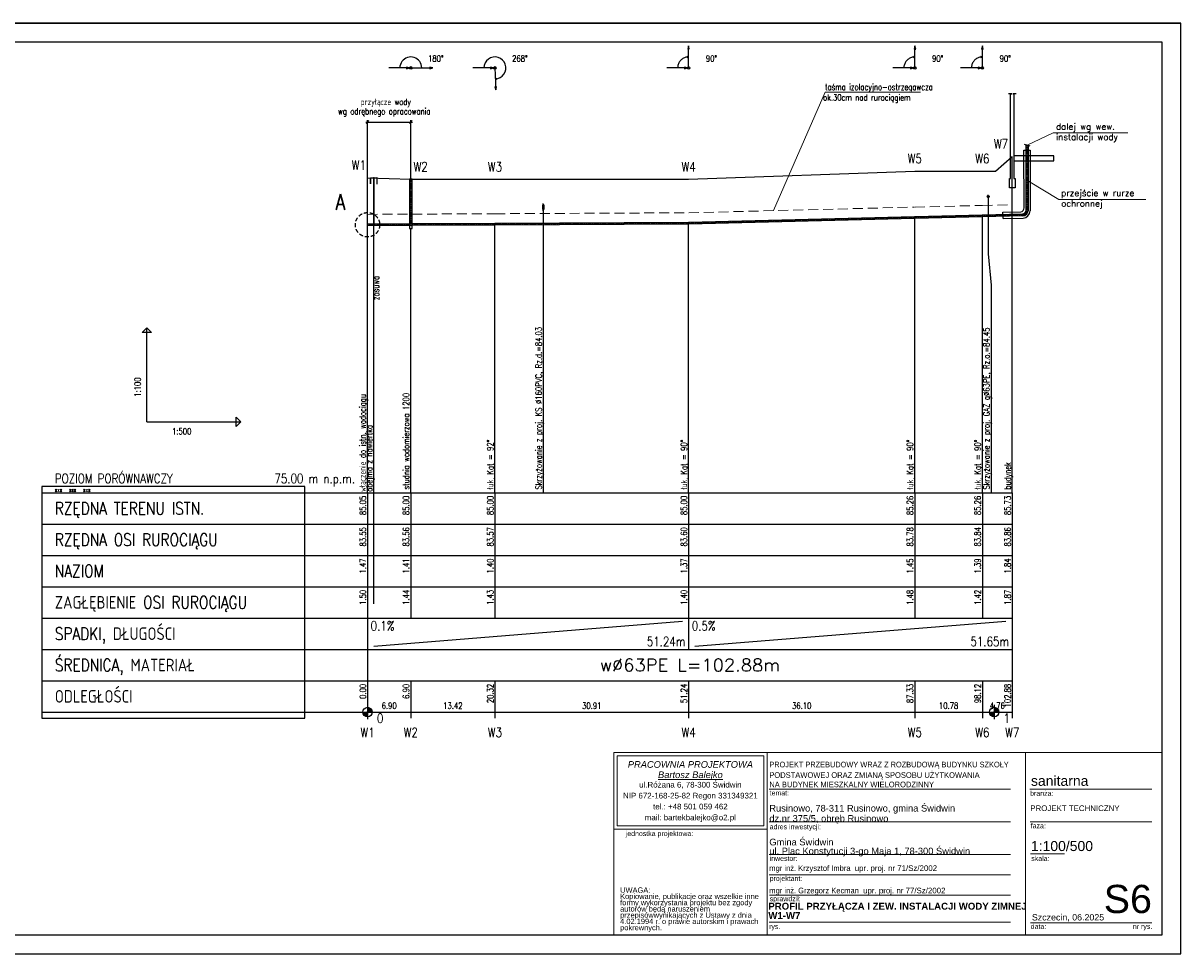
# Model space of a CAD drawing. Extents: x -2340 to 12549, y -755 to 9303.
# Tile 1 of 8: x -121 to 3574, y -755 to 2215. Entities that reach past the tile are written whole.
import ezdxf
from ezdxf.enums import TextEntityAlignment as Align

# ---------------------------------------------------------------- set-up
doc = ezdxf.new("R2010")
doc.units = 0
doc.header["$LTSCALE"] = 0.1
doc.header["$MEASUREMENT"] = 0
for name, pattern in [('CENTER', [50.8, 31.75, -6.35, 6.35, -6.35]), ('DASHED2', [9.525, 6.35, -3.175]), ('HIDDEN', [9.525, 6.35, -3.175])]:
    doc.linetypes.add(name, pattern=pattern)
doc.layers.get('0').update_dxf_attribs({"linetype": 'CONTINUOUS'})
for name, color, linetype in [('_TABELA', 7, 'CONTINUOUS'), ('BUDYNKI', 7, 'CONTINUOUS'), ('LICZBY', 7, 'CONTINUOUS'), ('LINIE_ODN', 7, 'CONTINUOUS'), ('LINIE_OPISOWE', 7, 'CONTINUOUS'), ('LINIE_TABELI', 7, 'CONTINUOUS'), ('ODCINKI', 2, 'CONTINUOUS'), ('OPIS_KOL', 1, 'CONTINUOUS'), ('OPIS_PZ', 7, 'CONTINUOUS'), ('OSIE', 7, 'CENTER'), ('TER_ISTN', 8, 'CONTINUOUS'), ('UZBR_PODZ', 7, 'CONTINUOUS'), ('WEZLY', 2, 'CONTINUOUS'), ('WYMIARY', 7, 'CONTINUOUS')]:
    doc.layers.add(name, color=color, linetype=linetype)
for name, color, linetype, lineweight in [('ARCH TABELA_Nr_Pióra__1', 7, 'CONTINUOUS', 25), ('ARCH TABELA_Nr_Pióra__21', 7, 'CONTINUOUS', 9), ('ARCH TABELA_Nr_Pióra__7', 7, 'CONTINUOUS', 13)]:
    doc.layers.add(name, color=color, linetype=linetype, lineweight=lineweight)
doc.styles.add('GENERATED_STYLE_10', font='ariali.ttf')
doc.styles.add('GENERATED_STYLE_11', font='arialbd.ttf')
doc.styles.add('GENERATED_STYLE_7', font='txt')
doc.styles.add('GENERATED_STYLE_9', font='arial.ttf')
doc.styles.add('MtXpl_romans_shx', font='romans.shx', dxfattribs={"height": 0.2})
doc.styles.add('STYL1', font='SIMPLEX.SHX', dxfattribs={"width": 0.8})
doc.styles.add('STYL10', font='SIMPLEX.SHX', dxfattribs={"width": 0.8})
doc.styles.add('STYL13', font='SIMPLEX.SHX', dxfattribs={"width": 0.8})
doc.styles.add('STYL15', font='SIMPLEX.SHX', dxfattribs={"width": 0.8})
doc.styles.add('STYL18', font='SIMPLEX.SHX', dxfattribs={"width": 0.8})
doc.styles.add('STYL2', font='SIMPLEX.SHX', dxfattribs={"width": 0.8})
doc.styles.add('STYL28', font='SIMPLEX.SHX', dxfattribs={"width": 0.8})
doc.styles.add('STYL3', font='SIMPLEX.SHX', dxfattribs={"width": 0.8})
doc.styles.add('STYL4', font='SIMPLEX.SHX', dxfattribs={"width": 0.8})
doc.styles.add('STYL5', font='SIMPLEX.SHX', dxfattribs={"width": 0.8})
doc.styles.add('STYL6', font='SIMPLEX.SHX', dxfattribs={"width": 0.8})
doc.styles.add('STYL7', font='SIMPLEX.SHX', dxfattribs={"width": 0.8})
doc.styles.add('STYL8', font='SIMPLEX.SHX', dxfattribs={"width": 0.8})

msp = doc.modelspace()

# ---------------------------------------------------------------- linework, layer by layer
for p, q in [((3073.35789, 1625.88032), (3072.96986, 1809.95838)), ((3072.96986, 1809.95838), (3092.96986, 1809.95838)), ((3092.96986, 1809.95838), (3092.46986, 1615.94321)), ((3006.14798, 1612.12288), (3063.4451, 1612.9746)), ((3006.50924, 1592.24593), (3006.14798, 1612.12288)), ((3006.50924, 1592.24593), (3070.26322, 1593.19362))]:
    msp.add_line(p, q)
at = {"layer": '_TABELA', "color": 7}
msp.add_lwpolyline([(-626.11834, 2215.29995), (3573.88166, 2215.29995), (-626.11834, 2215.29995), (-626.11834, -754.70005), (3573.88166, -754.70005), (3573.88166, 2215.29995)], dxfattribs=at)
msp.add_lwpolyline([(3513.88166, 2154.29995), (-376.11834, 2154.29995), (-376.11834, -693.70005), (3513.88166, -693.70005)], close=True, dxfattribs=at)
at = {"layer": 'ARCH TABELA_Nr_Pióra__21', "linetype": 'Continuous'}
for p, q in [((1763.88166, -112.58303), (2253.24337, -112.58303)), ((1763.88166, -693.70005), (1763.88166, -112.58303)), ((1763.88166, -112.58303), (3513.88166, -112.58303)), ((1774.51996, -346.62558), (1774.51996, -123.22133)), ((1774.51996, -123.22133), (2242.60507, -123.22133)), ((2242.60507, -346.62558), (2242.60507, -123.22133)), ((2253.24337, -112.58303), (2253.24337, -693.70005)), ((2253.24337, -357.26388), (2253.24337, -112.58303)), ((3077.71145, -112.58303), (3077.71145, -693.70005)), ((3513.88166, -112.58303), (3513.88166, -693.70005)), ((2253.24337, -693.70005), (2253.24337, -152.58303)), ((2260.46677, -229.58303), (3030.44732, -229.58303)), ((3091.64331, -229.58303), (3481.57799, -229.58303)), ((1763.88166, -357.26388), (2253.24337, -357.26388)), ((1774.51996, -346.62558), (2242.60507, -346.62558)), ((2260.46677, -333.58303), (3030.44732, -333.58303)), ((3093.38799, -333.58303), (3481.57799, -333.58303)), ((2260.46677, -437.58303), (3030.44732, -437.58303)), ((3094.56884, -435.84898), (3202.53161, -435.84898)), ((2260.46677, -502.43982), (3030.44732, -502.43982)), ((2261.53592, -567.2966), (3030.44732, -567.2966)), ((2260.46677, -653.70005), (3030.44732, -653.70005)), ((3094.56884, -655.45935), (3322.74769, -655.45935)), ((3322.74769, -655.45935), (3481.57799, -655.45935)), ((1763.88166, -693.70005), (2253.24337, -693.70005)), ((3513.88166, -693.70005), (2253.24337, -693.70005))]:
    msp.add_line(p, q, dxfattribs=at)
at = {"layer": 'BUDYNKI'}
msp.add_lwpolyline([(3048.31097, 1989.98342), (3037.60097, 1989.98342), (3041.17097, 1989.98342), (3041.17097, 1719.98342), (3044.74097, 1719.98342), (3044.74097, 1689.98342), (3035.81097, 1689.98342), (3035.81097, 1689.98342), (3026.88097, 1689.98342), (3026.88097, 1719.98342), (3030.46097, 1719.98342), (3030.46097, 1989.98342), (3034.03097, 1989.98342), (3023.31097, 1989.98342)], dxfattribs=at)
at = {"layer": 'LICZBY'}
for p, q in [((978.20097, 39.48342), (978.20097, -5.51658)), ((2978.20097, 39.48342), (2978.20097, -5.51658)), ((955.70097, 16.98342), (1000.70097, 16.98342)), ((963.24097, 15.93342), (993.16097, 18.03342)), ((963.35097, 14.89342), (993.05097, 19.07342)), ((963.53097, 13.86342), (992.87097, 20.10342)), ((963.78097, 12.85342), (992.62097, 21.11342)), ((964.10097, 11.85342), (992.30097, 22.11342)), ((964.50097, 10.88342), (991.90097, 23.08342)), ((964.96097, 9.94342), (991.44097, 24.02342)), ((965.48097, 9.03342), (990.92097, 24.93342)), ((966.06097, 8.16342), (990.34097, 25.80342)), ((966.71097, 7.34342), (989.69097, 26.62342)), ((967.41097, 6.56342), (988.99097, 27.40342)), ((968.16097, 5.83342), (988.24097, 28.13342)), ((968.97097, 5.16342), (987.43097, 28.80342)), ((969.81097, 4.54342), (986.59097, 29.42342)), ((970.70097, 3.99342), (985.70097, 29.97342)), ((971.62097, 3.50342), (984.78097, 30.46342)), ((972.58097, 3.07342), (983.82097, 30.89342)), ((973.56097, 2.71342), (982.84097, 31.25342)), ((974.57097, 2.43342), (981.83097, 31.53342)), ((975.60097, 2.21342), (980.80097, 31.75342)), ((976.63097, 2.06342), (979.77097, 31.90342)), ((977.68097, 1.99342), (978.72097, 31.97342)), ((2955.70097, 16.98342), (3000.70097, 16.98342)), ((2963.24097, 15.93342), (2993.16097, 18.03342)), ((2963.35097, 14.89342), (2993.05097, 19.07342)), ((2963.53097, 13.86342), (2992.87097, 20.10342)), ((2963.78097, 12.85342), (2992.62097, 21.11342)), ((2964.10097, 11.85342), (2992.30097, 22.11342)), ((2964.50097, 10.88342), (2991.90097, 23.08342)), ((2964.96097, 9.94342), (2991.44097, 24.02342)), ((2965.48097, 9.03342), (2990.92097, 24.93342)), ((2966.06097, 8.16342), (2990.34097, 25.80342)), ((2966.71097, 7.34342), (2989.69097, 26.62342)), ((2967.41097, 6.56342), (2988.99097, 27.40342)), ((2968.16097, 5.83342), (2988.24097, 28.13342)), ((2968.97097, 5.16342), (2987.43097, 28.80342)), ((2969.81097, 4.54342), (2986.59097, 29.42342)), ((2970.70097, 3.99342), (2985.70097, 29.97342)), ((2971.62097, 3.50342), (2984.78097, 30.46342)), ((2972.58097, 3.07342), (2983.82097, 30.89342)), ((2973.56097, 2.71342), (2982.84097, 31.25342)), ((2974.57097, 2.43342), (2981.83097, 31.53342)), ((2975.60097, 2.21342), (2980.80097, 31.75342)), ((2976.63097, 2.06342), (2979.77097, 31.90342)), ((2977.68097, 1.99342), (2978.72097, 31.97342))]:
    msp.add_line(p, q, dxfattribs=at)
for centre in [(978.20097, 16.98342), (2978.20097, 16.98342)]:
    msp.add_circle(centre, 15, dxfattribs=at)
at = {"layer": 'LINIE_ODN'}
for p, q in [((2002.90097, 2072.47556), (2002.45097, 2142.47556)), ((2724.84097, 2072.47556), (2725.23097, 2142.47556)), ((2940.53097, 2072.47556), (2940.33097, 2142.47556)), ((1116.30097, 2072.47556), (1046.30097, 2072.47556)), ((1116.30097, 2072.47556), (1186.30097, 2072.47556)), ((1384.66097, 2072.47556), (1314.66097, 2072.47556)), ((1384.66097, 2072.47556), (1387.29097, 2002.52556)), ((2002.90097, 2072.47556), (1932.90097, 2072.47556)), ((2724.84097, 2072.47556), (2654.84097, 2072.47556)), ((2940.53097, 2072.47556), (2870.53097, 2072.47556)), ((274.20097, 942.90556), (274.20097, 1242.90556)), ((274.20097, 942.90556), (574.20097, 942.90556))]:
    msp.add_line(p, q, dxfattribs=at)
for points in [[(1151.30097, 2072.47556), (1150.87097, 2077.94556), (1149.59097, 2083.28556), (1147.49097, 2088.36556), (1144.62097, 2093.04556), (1141.05097, 2097.22556), (1136.87097, 2100.79556), (1132.19097, 2103.65556), (1127.12097, 2105.76556), (1121.78097, 2107.04556), (1116.30097, 2107.47556), (1110.83097, 2107.04556), (1105.48097, 2105.76556), (1100.41097, 2103.66556), (1095.73097, 2100.79556), (1091.55097, 2097.22556), (1087.98097, 2093.04556), (1085.11097, 2088.36556), (1083.01097, 2083.29556), (1081.73097, 2077.95556), (1081.30097, 2072.47556)], [(1385.97097, 2037.49556), (1394.04097, 2038.75556), (1401.59097, 2041.84556), (1408.23097, 2046.60556), (1413.58097, 2052.76556), (1417.36097, 2059.99556), (1419.36097, 2067.91556), (1419.47097, 2076.07556), (1417.69097, 2084.03556), (1414.11097, 2091.37556), (1408.94097, 2097.68556), (1402.44097, 2102.62556), (1394.97097, 2105.92556), (1386.94097, 2107.40556), (1378.79097, 2106.98556), (1370.96097, 2104.68556), (1363.87097, 2100.63556), (1357.91097, 2095.05556), (1353.41097, 2088.24556), (1350.61097, 2080.58556), (1349.66097, 2072.47556)], [(2002.68097, 2107.47556), (1999.94097, 2107.34556), (1997.23097, 2107.01556), (1994.55097, 2106.46556), (1991.92097, 2105.70556), (1989.35097, 2104.74556), (1986.87097, 2103.58556), (1984.49097, 2102.24556), (1982.22097, 2100.71556), (1980.08097, 2099.00556), (1978.07097, 2097.14556), (1976.22097, 2095.12556), (1974.53097, 2092.97556), (1973.02097, 2090.69556), (1971.69097, 2088.30556), (1970.54097, 2085.81556), (1969.60097, 2083.24556), (1968.86097, 2080.61556), (1968.33097, 2077.92556), (1968.01097, 2075.20556), (1967.90097, 2072.47556)], [(2725.03097, 2107.47556), (2722.28097, 2107.38556), (2719.54097, 2107.07556), (2716.83097, 2106.54556), (2714.17097, 2105.80556), (2711.58097, 2104.86556), (2709.07097, 2103.72556), (2706.66097, 2102.38556), (2704.36097, 2100.85556), (2702.19097, 2099.15556), (2700.16097, 2097.29556), (2698.28097, 2095.27556), (2696.57097, 2093.11556), (2695.03097, 2090.82556), (2693.68097, 2088.41556), (2692.52097, 2085.91556), (2691.56097, 2083.32556), (2690.81097, 2080.67556), (2690.27097, 2077.96556), (2689.95097, 2075.23556), (2689.84097, 2072.47556)], [(2940.43097, 2107.47556), (2937.69097, 2107.35556), (2934.96097, 2107.02556), (2932.27097, 2106.48556), (2929.64097, 2105.73556), (2927.07097, 2104.78556), (2924.58097, 2103.62556), (2922.19097, 2102.28556), (2919.91097, 2100.75556), (2917.76097, 2099.05556), (2915.74097, 2097.18556), (2913.88097, 2095.17556), (2912.19097, 2093.01556), (2910.67097, 2090.73556), (2909.33097, 2088.33556), (2908.18097, 2085.84556), (2907.24097, 2083.27556), (2906.49097, 2080.63556), (2905.96097, 2077.94556), (2905.64097, 2075.21556), (2905.53097, 2072.47556)], [(3035.81097, 716.98342), (3035.81097, 1789.98342)], [(978.20097, 716.98342), (978.20097, 1721.98342)], [(998.14486, 362.12587), (998.14486, 1722.12587)], [(2724.84097, 716.98342), (2724.84097, 1595.15342)], [(2940.53097, 716.98342), (2940.53097, 1600.54342)], [(1116.30097, 716.98342), (1116.30097, 1559.50342)], [(1384.66097, 716.98342), (1384.66097, 1574.01342)], [(2002.90097, 716.98342), (2002.90097, 1577.10342)]]:
    msp.add_lwpolyline(points, dxfattribs=at)
for points in [[(2002.68097, 2107.47556), (1997.84097, 2108.73556), (1997.86097, 2106.14556)], [(2002.45097, 2142.47556), (1999.93097, 2132.79556), (2005.10097, 2132.83556)], [(2725.03097, 2107.47556), (2720.21097, 2108.79556), (2720.20097, 2106.20556)], [(2725.23097, 2142.47556), (2722.59097, 2132.82556), (2727.76097, 2132.80556)], [(2940.43097, 2107.47556), (2935.59097, 2108.75556), (2935.60097, 2106.16556)], [(2940.33097, 2142.47556), (2937.77097, 2132.80556), (2942.94097, 2132.82556)], [(1112.30097, 2072.47556), (1102.64097, 2075.06556), (1102.64097, 2069.88556)], [(1186.30097, 2072.47556), (1176.64097, 2075.06556), (1176.64097, 2069.88556)], [(1380.66097, 2072.47556), (1371.00097, 2075.06556), (1371.00097, 2069.88556)], [(1998.90097, 2072.47556), (1989.24097, 2075.06556), (1989.24097, 2069.88556)], [(2720.84097, 2072.47556), (2711.18097, 2075.06556), (2711.18097, 2069.88556)], [(2936.53097, 2072.47556), (2926.87097, 2075.06556), (2926.87097, 2069.88556)], [(1385.97097, 2037.49556), (1390.85097, 2036.38556), (1390.75097, 2038.97556)], [(1387.29097, 2002.52556), (1389.51097, 2012.27556), (1384.34097, 2012.07556)], [(274.20097, 1242.90556), (289.20097, 1227.90556), (259.20097, 1227.90556)], [(574.20097, 942.90556), (559.20097, 927.90556), (559.20097, 957.90556)]]:
    msp.add_lwpolyline(points, close=True, dxfattribs=at)
for centre in [(1116.30097, 2072.47556), (1384.66097, 2072.47556), (2002.90097, 2072.47556), (2724.84097, 2072.47556), (2940.53097, 2072.47556)]:
    msp.add_circle(centre, 4, dxfattribs=at)
at = {"layer": 'LINIE_ODN', "linetype": 'HIDDEN', "ltscale": 20}
msp.add_circle((978.20097, 1571.98342), 38.91263, dxfattribs=at)
at = {"layer": 'LINIE_OPISOWE'}
msp.add_line((1539.19097, 1620.07342), (1539.19097, 716.98342), dxfattribs=at)
msp.add_lwpolyline([(2959.00097, 1662.47342), (2959.00097, 1479.38342), (2968.53097, 1379.38342), (2968.53097, 716.98342)], dxfattribs=at)
at = {"layer": 'LINIE_TABELI', "linetype": 'ByBlock', "lineweight": 0}
for p, q in [((2438.70119, 1995.35256), (2273.59107, 1617.02605)), ((2438.70119, 1995.35256), (2743.19425, 1995.35256)), ((3166.42361, 1865.77255), (3082.96986, 1826.18671)), ((3166.42361, 1865.77255), (3404.67919, 1865.77255)), ((3183.97868, 1652.5449), (3461.70331, 1652.34457))]:
    msp.add_line(p, q, dxfattribs=at)
at = {"layer": 'LINIE_TABELI'}
for p, q in [((972.92651, 1899.69077), (1121.44489, 1899.69077)), ((982.73318, 1904.22298), (973.66876, 1895.15856)), ((978.20097, 1721.98342), (978.20097, 1906.0014)), ((1120.83318, 1904.22298), (1111.76876, 1895.15856)), ((1116.30097, 1716.98342), (1116.30097, 1905.58288)), ((3073.67003, 1828.67206), (3092.35747, 1823.67792)), ((3168.07982, 1791.98342), (3041.17097, 1791.98342)), ((3041.17097, 1776.25578), (3168.07982, 1776.25578)), ((3168.07982, 1776.25578), (3168.07982, 1791.98342)), ((-61.79903, 716.98342), (978.20097, 716.98342)), ((978.20097, 716.98342), (3035.81097, 716.98342)), ((978.20097, 716.98342), (978.20097, 16.98342)), ((978.20097, 716.98342), (978.20097, 316.98342)), ((1116.30097, 716.98342), (1116.30097, 316.98342)), ((1384.66097, 716.98342), (1384.66097, 316.98342)), ((2002.90097, 716.98342), (2002.90097, 316.98342)), ((2724.84097, 716.98342), (2724.84097, 316.98342)), ((2940.53097, 716.98342), (2940.53097, 316.98342)), ((3035.81097, 716.98342), (3035.81097, 16.98342)), ((3035.81097, 716.98342), (3035.81097, 316.98342)), ((-61.79903, 616.98342), (978.20097, 616.98342)), ((978.20097, 616.98342), (3035.81097, 616.98342)), ((-61.79903, 516.98342), (978.20097, 516.98342)), ((978.20097, 516.98342), (3035.81097, 516.98342)), ((-61.79903, 416.98342), (978.20097, 416.98342)), ((978.20097, 416.98342), (3035.81097, 416.98342)), ((-61.79903, 316.98342), (978.20097, 316.98342)), ((978.20097, 316.98342), (3035.81097, 316.98342)), ((978.20097, 316.98342), (978.20097, 216.98342)), ((998.20097, 226.98342), (1982.90097, 306.98342)), ((2002.90097, 316.98342), (2002.90097, 216.98342)), ((2002.90097, 316.98342), (2002.90097, 216.98342)), ((2022.90097, 226.98342), (3015.81097, 306.98342)), ((3035.81097, 316.98342), (3035.81097, 216.98342)), ((-61.79903, 216.98342), (978.20097, 216.98342)), ((978.20097, 216.98342), (3035.81097, 216.98342)), ((3035.81097, 216.98342), (3035.81097, 116.98342)), ((-61.79903, 116.98342), (978.20097, 116.98342)), ((978.20097, 116.98342), (3035.81097, 116.98342)), ((978.20097, 116.98342), (978.20097, -3.01658)), ((1116.30097, 116.98342), (1116.30097, -3.01658)), ((1384.66097, 116.98342), (1384.66097, -3.01658)), ((2002.90097, 116.98342), (2002.90097, -3.01658)), ((2724.84097, 116.98342), (2724.84097, -3.01658)), ((2940.53097, 116.98342), (2940.53097, -3.01658)), ((3035.81097, 116.98342), (3035.81097, -3.01658)), ((-61.79903, 16.98342), (978.20097, 16.98342)), ((978.20097, 16.98342), (3035.81097, 16.98342))]:
    msp.add_line(p, q, dxfattribs=at)
at = {"layer": 'LINIE_TABELI', "linetype": 'ByBlock', "lineweight": 0}
msp.add_lwpolyline([(3087.72341, 1710.78722), (3183.97868, 1652.5449)], dxfattribs=at)
at = {"layer": 'LINIE_TABELI'}
msp.add_lwpolyline([(-61.79903, -3.01658), (778.20097, -3.01658), (778.20097, 736.98342), (-61.79903, 736.98342)], close=True, dxfattribs=at)
for centre, radius, start, end in [((3060.93391, 1625.16326), 12.44466, 281.64158482, 3.30320395), ((3068.58629, 1618.84003), 15.10454, 274.61981007, 342.22598072), ((3068.22503, 1617.39629), 24.28833, 274.81370743, 356.57015792)]:
    msp.add_arc(centre, radius, start, end, dxfattribs=at)
at = {"layer": 'ODCINKI', "color": 5}
for p, q in [((3079.81355, 1615.24832), (3079.88313, 1827.01163)), ((3086.10422, 1825.34907), (3086.10422, 1616.63098)), ((2003.53097, 1580.27342), (2724.21097, 1598.29342)), ((2724.21097, 1591.99342), (2003.53097, 1573.97342)), ((2725.47097, 1598.32342), (2939.90097, 1603.68342)), ((2939.90097, 1597.38342), (2725.47097, 1592.02342)), ((2939.90097, 1603.68342), (2939.90097, 1597.38342)), ((2941.16097, 1603.71342), (3069.80287, 1606.93456)), ((2941.16097, 1603.71342), (2941.16097, 1597.41342)), ((3069.80287, 1600.63456), (2941.16097, 1597.41342)), ((978.20097, 1575.13342), (1112.05097, 1575.80342)), ((1112.05097, 1569.50342), (978.20097, 1568.83342)), ((1112.05097, 1575.80342), (1112.05097, 1569.50342)), ((1120.55097, 1575.84342), (1384.03097, 1577.16342)), ((1120.55097, 1575.84342), (1120.55097, 1569.54342)), ((1384.03097, 1570.86342), (1120.55097, 1569.54342)), ((1384.03097, 1577.16342), (1384.03097, 1570.86342)), ((1385.29097, 1577.17342), (2002.27097, 1580.25342)), ((1385.29097, 1577.17342), (1385.29097, 1570.87342)), ((2002.27097, 1573.95342), (1385.29097, 1570.87342)), ((2002.27097, 1580.25342), (2002.27097, 1573.95342)), ((2003.53097, 1580.27342), (2003.53097, 1573.97342))]:
    msp.add_line(p, q, dxfattribs=at)
at = {"layer": 'ODCINKI'}
for p, q in [((2724.21097, 1598.29342), (2724.21097, 1591.99342)), ((2725.47097, 1598.32342), (2725.47097, 1592.02342)), ((3035.81097, 1606.08342), (3035.81097, 1599.78342)), ((978.20097, 1575.13342), (978.20097, 1568.83342)), ((996.60097, 1573.69353), (996.60097, 1570.49353)), ((999.80097, 1573.67353), (999.80097, 1570.47353))]:
    msp.add_line(p, q, dxfattribs=at)
at = {"layer": 'ODCINKI', "color": 5}
msp.add_lwpolyline([(987.14486, 1722.12587), (1009.14486, 1722.12587)], dxfattribs=at)
for points in [[(987.14486, 1702.12587), (988.14486, 1702.12587), (988.14486, 1722.12587), (987.14486, 1722.12587)], [(997.25709, 1572.13965), (999.25709, 1572.13965), (999.14486, 1722.12587), (997.14486, 1722.12587)], [(1008.14486, 1702.12587), (1009.14486, 1702.12587), (1009.14486, 1722.12587), (1008.14486, 1722.12587)]]:
    msp.add_lwpolyline(points, close=True, dxfattribs=at)
for centre, radius, start, end in [((3068.6691, 1618.72975), 11.67558, 269.68645717, 342.65165741), ((3069.39934, 1617.34197), 16.72, 271.59318045, 357.56286534)]:
    msp.add_arc(centre, radius, start, end, dxfattribs=at)
at = {"layer": 'OSIE'}
for p, q in [((3082.96986, 1614.22916), (3082.96986, 1826.18671)), ((1116.30097, 1569.52342), (1116.30097, 1716.98342)), ((2959.00097, 1657.74342), (2959.00097, 1667.19342)), ((1536.79097, 1628.07342), (1541.59097, 1628.07342)), ((1539.19097, 1616.07342), (1539.19097, 1640.07342)), ((2954.28097, 1662.47342), (2963.73097, 1662.47342)), ((2003.53097, 1577.12342), (2724.21097, 1595.14342)), ((2725.47097, 1595.17342), (2939.90097, 1600.53342)), ((2941.16097, 1600.56342), (3069.80287, 1603.78456)), ((978.20097, 1571.98342), (1112.05097, 1572.65342)), ((1120.55097, 1572.69342), (1384.03097, 1574.01342)), ((1385.29097, 1574.02342), (2002.27097, 1577.10342))]:
    msp.add_line(p, q, dxfattribs=at)
at = {"layer": 'OSIE', "linetype": 'DASHED2', "lineweight": 0, "ltscale": 50}
for p, q in [((2003.53097, 1610.27342), (2724.21097, 1628.29342)), ((2725.47097, 1628.32342), (2939.90097, 1633.68342)), ((2941.16097, 1633.71342), (3035.81097, 1636.08342)), ((978.20097, 1605.13342), (1112.05097, 1605.80342)), ((1120.55097, 1605.84342), (1384.03097, 1607.16342)), ((1385.29097, 1607.17342), (2002.27097, 1610.25342))]:
    msp.add_line(p, q, dxfattribs=at)
at = {"layer": 'TER_ISTN'}
msp.add_lwpolyline([(978.20097, 1721.98342), (1116.30097, 1716.98342), (1384.66097, 1716.98342), (2002.90097, 1716.98342), (2724.84097, 1742.98342), (2940.53097, 1742.98342), (2982.13097, 1742.98342), (3035.81097, 1789.98342)], dxfattribs=at)
at = {"layer": 'UZBR_PODZ'}
msp.add_circle((2959.00097, 1662.47342), 3.15, dxfattribs=at)
msp.add_ellipse((1539.19097, 1628.07342), major_axis=(0, -8), ratio=0.2, dxfattribs=at)
at = {"layer": 'WEZLY'}
for p, q in [((2724.21097, 1598.29342), (2724.21097, 1591.99342)), ((2725.47097, 1592.02342), (2725.47097, 1598.32342))]:
    msp.add_line(p, q, dxfattribs=at)
at = {"layer": 'WEZLY', "color": 5}
for p, q in [((2939.90097, 1603.68342), (2939.90097, 1597.38342)), ((2941.16097, 1597.41342), (2941.16097, 1603.71342)), ((1384.03097, 1577.16342), (1384.03097, 1570.86342)), ((1385.29097, 1570.87342), (1385.29097, 1577.17342)), ((2002.27097, 1580.25342), (2002.27097, 1573.95342)), ((2003.53097, 1573.97342), (2003.53097, 1580.27342))]:
    msp.add_line(p, q, dxfattribs=at)
for points in [[(1112.05097, 1716.98342), (1120.55097, 1716.98342), (1120.55097, 1716.98342), (1112.05097, 1716.98342)], [(1112.05097, 1559.50342), (1120.55097, 1559.50342), (1120.55097, 1716.98342), (1112.05097, 1716.98342)], [(1112.47097, 1559.50342), (1120.12097, 1559.50342), (1120.12097, 1716.98342), (1112.47097, 1716.98342)], [(1112.05097, 1559.50342), (1120.55097, 1559.50342), (1120.55097, 1569.50342), (1112.05097, 1569.50342)]]:
    msp.add_lwpolyline(points, close=True, dxfattribs=at)
at = {"layer": 'WEZLY'}
for points in [[(2724.21097, 1598.29342), (2724.84097, 1598.30342), (2725.47097, 1598.32342)], [(2724.21097, 1591.99342), (2724.84097, 1592.00342), (2725.47097, 1592.02342)]]:
    msp.add_lwpolyline(points, dxfattribs=at)
at = {"layer": 'WEZLY', "color": 5}
for points in [[(2939.90097, 1603.68342), (2940.53097, 1603.69342), (2941.16097, 1603.71342)], [(2939.90097, 1597.38342), (2940.53097, 1597.39342), (2941.16097, 1597.41342)], [(1384.03097, 1577.16342), (1384.66097, 1577.16342), (1385.29097, 1577.17342)], [(1384.03097, 1570.86342), (1384.66097, 1570.86342), (1385.29097, 1570.87342)], [(2002.27097, 1580.25342), (2002.90097, 1580.25342), (2003.53097, 1580.27342)], [(2002.27097, 1573.95342), (2002.90097, 1573.95342), (2003.53097, 1573.97342)]]:
    msp.add_lwpolyline(points, dxfattribs=at)
at = {"layer": 'WEZLY'}
msp.add_lwpolyline([(996.60097, 1570.48353), (996.60097, 1573.68353), (999.80097, 1570.48353), (999.80097, 1573.68353)], close=True, dxfattribs=at)

# ---------------------------------------------------------------- texts
at = {"layer": 'ARCH TABELA_Nr_Pióra__1', "color": 7, "linetype": 'Continuous', "style": 'GENERATED_STYLE_7', "width": 0.9}
msp.add_text('PROJEKT PRZEBUDOWY WRAZ Z ROZBUDOWĄ BUDYNKU SZKOŁY', height=18, dxfattribs=at).set_placement((2260.46677, -159.61124))
at = {"layer": 'ARCH TABELA_Nr_Pióra__1', "color": 7, "linetype": 'Continuous', "style": 'GENERATED_STYLE_7'}
for s, p in [('PODSTAWOWEJ ORAZ ZMIANĄ SPOSOBU UŻYTKOWANIA', (2260.46677, -193.09635)), ('NA BUDYNEK MIESZKALNY WIELORODZINNY', (2260.46677, -223.15935))]:
    msp.add_text(s, height=18, dxfattribs=at).set_placement(p)
at = {"layer": 'ARCH TABELA_Nr_Pióra__1', "linetype": 'Continuous', "char_height": 22, "attachment_point": 1, "style": 'GENERATED_STYLE_11'}
for s, insert in [('PROFIL PRZYŁĄCZA I ZEW. INSTALACJI WODY ZIMNEJ', (2257.31222, -591.67027)), ('W1-W7', (2257.31222, -621.37255))]:
    msp.add_mtext(s, dxfattribs=dict(at, insert=insert))
at = {"layer": 'ARCH TABELA_Nr_Pióra__21', "linetype": 'Continuous', "insert": (2260.46677, -443.71069), "char_height": 21.2765961, "attachment_point": 7, "line_spacing_factor": 0.807442, "style": 'GENERATED_STYLE_9'}
msp.add_mtext('{Gmina Świdwin\\Pul. Plac Konstytucji 3-go Maja 1, 78-300 Świdwin}', dxfattribs=at)
at = {"layer": 'ARCH TABELA_Nr_Pióra__7', "linetype": 'Continuous'}
for s, insert, char_height, attachment_point, line_spacing_factor, style in [('{PRACOWNIA PROJEKTOWA\\P\\LBartosz Balejko}', (2008.56252, -139.71371), 21.2765982, 2, 0.926719, 'GENERATED_STYLE_10'), ('{Rusinowo, 78-311 Rusinowo, gmina Świdwin \\Pdz.nr 375/5, obręb Rusinowo}', (2260.46677, -339.71069), 21.2765961, 7, 0.918867, 'GENERATED_STYLE_9'), ('PROJEKT TECHNICZNY', (3093.38799, -281.12579), 18, 1, 0.923713, 'GENERATED_STYLE_9')]:
    msp.add_mtext(s, dxfattribs=dict(at, insert=insert, char_height=char_height, attachment_point=attachment_point, line_spacing_factor=line_spacing_factor, style=style))
at = {"layer": 'ARCH TABELA_Nr_Pióra__7', "linetype": 'Continuous', "style": 'GENERATED_STYLE_9'}
for s, insert, char_height, width, attachment_point, line_spacing_factor in [('{ul.Różana 6, 78-300 Świdwin\\PNIP 672-168-25-82 Regon 331349321\\Ptel.: +48 501 059 462\\Pmail: bartekbalejko@o2.pl}', (2008.56252, -205.90929), 18.0851735, 468.0851064, 2, 1.156383), ('{UWAGA:\\PKopiowanie, publikacje oraz wszelkie inne formy wykorzystania projektu bez zgody autorów będą naruszeniem przepisówwynikających z Ustawy z dnia 4.02.1994 r. o prawie autorskim i prawach pokrewnych.}', (1784.39213, -542.72569), 17.0212766, 448.3407782, 1, 0.703415)]:
    msp.add_mtext(s, dxfattribs=dict(at, insert=insert, char_height=char_height, width=width, attachment_point=attachment_point, line_spacing_factor=line_spacing_factor))
for s, insert, char_height, attachment_point in [('sanitarna', (3095.51033, -186.61537), 31.915957, 1), ('{temat:}', (2261.53592, -233.23057), 15.957979, 1), ('{branża:}', (3092.82416, -234.45762), 15.957979, 1), ('{jednostka projektowa:}', (1802.17422, -362.72592), 15.9579787, 1), ('{adres inwestycji:}', (2261.53592, -341.19629), 15.9579787, 1), ('{faza:}', (3094.56884, -338.08735), 15.957979, 1), ('1:100/500', (3095.2996, -394.72444), 31.915959, 1), ('{inwestor:}', (2261.53592, -442.08735), 15.9579714, 1), ('{skala:}', (3096.3348, -442.27763), 15.957979, 1), ('{projektant:}', (2261.53592, -506.08735), 15.9579787, 1), ('S6', (3481.57799, -534.60178), 90, 3), ('{sprawdził:}', (2261.74975, -570.94414), 15.9579787, 1), ('Szczecin, 06.2025', (3098.43586, -627.96566), 20.2127554, 1), ('{rys.}', (2259.74337, -659.41507), 15.957979, 1), ('{data:}', (3094.70714, -659.41507), 15.957979, 1), ('{nr rys.}', (3420.78393, -659.10689), 15.957979, 1)]:
    msp.add_mtext(s, dxfattribs=dict(at, insert=insert, char_height=char_height, attachment_point=attachment_point))
at = {"layer": 'ARCH TABELA_Nr_Pióra__7', "color": 0, "linetype": 'Continuous', "char_height": 18, "attachment_point": 1, "style": 'GENERATED_STYLE_7'}
for s, insert, width in [('mgr inż. Krzysztof Imbra  \\fArial|b0|i0|c238;upr. proj. nr 71/Sz/2002', (2260.24337, -472.25046), 759.0746624), ('mgr inż. Grzegorz Kecman  \\fArial|b0|i0|c238;upr. proj. nr 77/Sz/2002', (2260.24337, -543.68359), 737.160071)]:
    msp.add_mtext(s, dxfattribs=dict(at, insert=insert, width=width))
at = {"layer": 'LICZBY', "width": 0.8}
for s, height, style, p in [('180%%D', 20, 'STYL28', (1171.30097, 2092.47556)), ('268%%D', 20, 'STYL28', (1439.66097, 2092.47556)), ('90%%D', 20, 'STYL28', (2057.90097, 2092.47556)), ('90%%D', 20, 'STYL28', (2779.84097, 2092.47556)), ('90%%D', 20, 'STYL28', (2995.53097, 2092.47556)), ('POZIOM PORÓWNAWCZY', 30, 'STYL10', (-19.79903, 746.98342)), ('xxx   xxx   xxx', 12, 'STYL3', (-19.79903, 719.98342)), ('0.1%', 30, 'STYL4', (988.20097, 276.98342)), ('0.5%', 30, 'STYL4', (2012.90097, 276.98342)), ('0', 30, 'STYL7', (1008.20097, -18.01658)), ('1', 30, 'STYL7', (3008.20097, -18.01658))]:
    msp.add_text(s, height=height, dxfattribs=dict(at, style=style)).set_placement(p)
at = {"layer": 'LICZBY', "lineweight": 0, "style": 'MtXpl_romans_shx', "width": 0.8}
for s, p in [('taśma izolacyjno-ostrzegawcza', (2438.0607, 2001.65973)), ('przyłącze wody', (956.34293, 1954.13485)), (' ok.30cm nad rurociągiem', (2421.11713, 1968.12269)), ('wg odrębnego opracowania', (884.10865, 1923.77552))]:
    msp.add_text(s, height=20, dxfattribs=at).set_placement(p)
at = {"layer": 'LICZBY', "width": 0.8}
for s, height, style, p in [('W7', 30, 'STYL13', (2999.99707, 1814.98342)), ('W1', 30, 'STYL13', (950.35508, 1746.98342)), ('W5', 30, 'STYL13', (2724.84097, 1767.98342)), ('W6', 30, 'STYL13', (2940.53097, 1767.98342)), ('W2', 30, 'STYL13', (1147.85965, 1741.98342)), ('W3', 30, 'STYL13', (1384.66097, 1741.98342)), ('W4', 30, 'STYL13', (2002.90097, 1741.98342)), ('6.90', 20, 'STYL6', (1047.25097, 26.98342)), ('13.42', 20, 'STYL6', (1250.48097, 26.98342)), ('30.91', 20, 'STYL6', (1693.78097, 26.98342)), ('36.10', 20, 'STYL6', (2363.87097, 26.98342)), ('10.78', 20, 'STYL6', (2832.68097, 26.98342)), ('4.76', 20, 'STYL6', (2988.17097, 26.98342)), ('W1', 30, 'STYL13', (978.20097, -63.01658)), ('W2', 30, 'STYL13', (1116.30097, -63.01658)), ('W3', 30, 'STYL13', (1384.66097, -63.01658)), ('W4', 30, 'STYL13', (2002.90097, -63.01658)), ('W5', 30, 'STYL13', (2724.84097, -63.01658)), ('W6', 30, 'STYL13', (2940.53097, -63.01658)), ('W7', 30, 'STYL13', (3035.81097, -63.01658))]:
    msp.add_text(s, height=height, dxfattribs=dict(at, style=style)).set_placement(p, align=Align.CENTER)
at = {"layer": 'LICZBY', "style": 'STYL2', "width": 0.8}
for s, p in [('85.05', (973.20097, 706.98342)), ('85.00', (1111.30097, 706.98342)), ('85.00', (1379.66097, 706.98342)), ('85.00', (1997.90097, 706.98342)), ('85.26', (2719.84097, 706.98342)), ('85.26', (2935.53097, 706.98342)), ('85.73', (3030.81097, 706.98342)), ('83.55', (973.20097, 606.98342)), ('83.56', (1111.30097, 606.98342)), ('83.57', (1379.66097, 606.98342)), ('83.60', (1997.90097, 606.98342)), ('83.78', (2719.84097, 606.98342)), ('83.84', (2935.53097, 606.98342)), ('83.86', (3030.81097, 606.98342)), ('1.47', (973.20097, 506.98342)), ('1.41', (1111.30097, 506.98342)), ('1.40', (1379.66097, 506.98342)), ('1.37', (1997.90097, 506.98342)), ('1.45', (2719.84097, 506.98342)), ('1.39', (2935.53097, 506.98342)), ('1.84', (3030.81097, 506.98342)), ('1.50', (973.20097, 406.98342)), ('1.44', (1111.30097, 406.98342)), ('1.43', (1379.66097, 406.98342)), ('1.40', (1997.90097, 406.98342)), ('1.48', (2719.84097, 406.98342)), ('1.42', (2935.53097, 406.98342)), ('1.87', (3030.81097, 406.98342)), ('0.00', (973.20097, 106.98342)), ('6.90', (1111.30097, 106.98342)), ('20.32', (1379.66097, 106.98342)), ('51.24', (1997.90097, 106.98342)), ('87.33', (2719.84097, 106.98342)), ('98.12', (2935.53097, 106.98342)), ('102.88', (3030.81097, 106.98342))]:
    msp.add_text(s, height=20, rotation=90, dxfattribs=at).set_placement(p, align=Align.RIGHT)
at = {"layer": 'LICZBY', "style": 'STYL4', "width": 0.8}
for s, p in [('51.24m', (1992.90097, 226.98342)), ('51.65m', (3025.81097, 226.98342))]:
    msp.add_text(s, height=30, dxfattribs=at).set_placement(p, align=Align.RIGHT)
at = {"layer": 'LICZBY', "style": 'STYL5', "width": 0.972347}
msp.add_text('w%%C63PE L=102.88m', height=40, dxfattribs=at).set_placement((1719.01097, 146.98342), (2295.01097, 146.98342), align=Align.FIT)
at = {"layer": 'LICZBY', "lineweight": 0, "char_height": 20, "attachment_point": 1, "style": 'MtXpl_romans_shx'}
for s, width, insert in [('\\Fromans|c238;dalej wg wew.\\Pinstalacji wody ', 659.7707484, (3175.61334, 1895.50599)), ('{\\Fromans|c238;przejście w rurze ochronnej }', 305.5402501, (3192.08467, 1683.33187))]:
    msp.add_mtext_dynamic_manual_height_columns(s, width=width, gutter_width=1, heights=[0], dxfattribs=dict(at, insert=insert))
at = {"layer": 'LINIE_TABELI', "style": 'STYL10', "width": 0.8}
msp.add_text('75.00 m n.p.m.', height=30, dxfattribs=at).set_placement((938.20097, 746.98342), align=Align.RIGHT)
at = {"layer": 'LINIE_TABELI', "style": 'STYL1', "width": 0.8}
for s, p in [('RZĘDNA TERENU ISTN.', (-19.79903, 646.98342)), ('RZĘDNA OSI RUROCIĄGU', (-19.79903, 546.98342)), ('NAZIOM', (-19.79903, 446.98342)), ('ZAGŁĘBIENIE OSI RUROCIĄGU', (-19.79903, 346.98342)), ('SPADKI, DŁUGOŚCI', (-19.79903, 246.98342)), ('ŚREDNICA, MATERIAŁ', (-19.79903, 146.98342)), ('ODLEGŁOŚCI', (-19.79903, 46.98342))]:
    msp.add_text(s, height=40, dxfattribs=at).set_placement(p)
at = {"layer": 'OPIS_KOL', "style": 'STYL18', "width": 0.8}
for s, p in [('Skrzyżowanie z proj. KS %%C160PVC, Rz.d.=84.03', (1534.19097, 726.98342)), ('Skrzyżowanie z proj. GAZ g%%C63PE, Rz.o.=84.45', (2963.53097, 726.98342))]:
    msp.add_text(s, height=20, rotation=90, dxfattribs=at).set_placement(p)
at = {"layer": 'OPIS_PZ', "style": 'STYL15', "width": 0.8}
for s, p in [('zasuwa', (1015.10577, 1331.52725)), ('włączenie do istn. wodociągu ', (972.30449, 719.72429)), ('studnia wodomierzowa 1200', (1111.30097, 726.98342)), ('obejma z nawiertką', (993.42819, 719.72429)), ('łuk, Kąt = 92%%D', (1379.66097, 726.98342)), ('łuk, Kąt = 90%%D', (1997.90097, 726.98342)), ('łuk, Kąt = 90%%D', (2719.84097, 726.98342)), ('łuk, Kąt = 90%%D', (2935.53097, 726.98342)), ('budynek', (3030.81097, 726.98342))]:
    msp.add_text(s, height=20, rotation=90, dxfattribs=at).set_placement(p)
at = {"layer": 'WYMIARY', "lineweight": 30, "style": 'STYL8', "width": 0.8}
msp.add_text('A', height=50, dxfattribs=at).set_placement((876.66152, 1619.86543))
at = {"layer": 'WYMIARY', "style": 'STYL8', "width": 0.8}
msp.add_text('1:100', height=20, rotation=90, dxfattribs=at).set_placement((254.20097, 1022.90556))
msp.add_text('1:500', height=20, dxfattribs=at).set_placement((354.20097, 902.90556))

doc.saveas('drawing.dxf')
